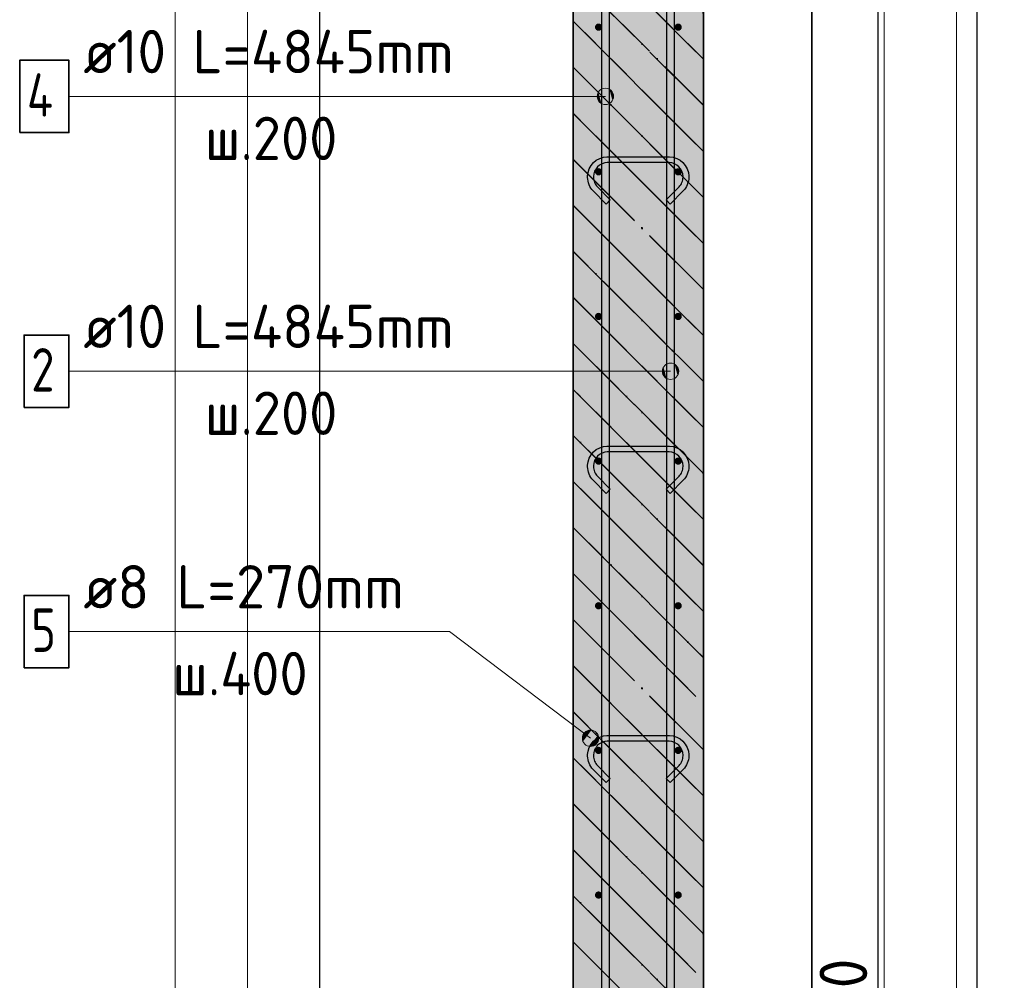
# Model space of a CAD drawing. Header units: millimetres. Extents: x 5077 to 50019, y 6526 to 90933.
# Tile 44 of 60: x 48111 to 49472, y 25211 to 26539. Entities that reach past the tile are written whole.
import ezdxf

# ---------------------------------------------------------------- set-up
doc = ezdxf.new("R2010")
doc.units = ezdxf.units.MM
doc.header["$PDMODE"] = 65
doc.linetypes.add('______11', pattern=[150, 120, -15, 0, -15])
doc.linetypes.add('______5', pattern=[330, 240, -30, 30, -30])
for name, color, linetype, lineweight in [('Standard', 7, 'Continuous', 25), ('Арм.стержн. вертикальными 1', 22, 'Continuous', 35), ('Арм.стержн.горизонт. 1', 180, 'Continuous', 35), ('Размерная линия_ общее', 7, 'Continuous', 13)]:
    doc.layers.add(name, color=color, linetype=linetype, lineweight=lineweight)
doc.layers.add('Арм.стержн.Стяжки', color=7, linetype='Continuous', lineweight=35, true_color=0x501e0f)
doc.styles.add('ISOCPEUR', font='ISOCPEUR')
doc.dimstyles.new('DIMSTYLE_9', dxfattribs={"dimtxt": 66, "dimasz": 75, "dimexe": 0, "dimexo": 0, "dimgap": 33, "dimtad": 2, "dimdec": 0, "dimrnd": 5, "dimzin": 12, "dimdsep": 46, "dimtxsty": 'ISOCPEUR', "dimblk1": 'ALL_ML_STRICH', "dimblk2": 'ALL_ML_STRICH', "dimsah": 1, "dimcen": 0, "dimclrd": 7, "dimclre": 256, "dimclrt": 7, "dimadec": 0, "dimazin": 0, "dimtfac": 1, "dimtdec": 0, "dimtix": 1, "dimtmove": 2, "dimatfit": 3, "dimfxl": 0, "dimtzin": 0, "dimlwd": 0, "dimlwe": -3, "dimarcsym": 0})

# ---------------------------------------------------------------- blocks, each defined once
blk = doc.blocks.new('ALL_ML_STRICH')
at = {"color": 0, "linetype": 'ByBlock', "lineweight": -2}
for p, q in [((0, -0.5), (0, 0.5)), ((-0.3, -0.3), (0.3, 0.3)), ((-1, 0), (0.5, 0))]:
    blk.add_line(p, q, dxfattribs=at)
blk = doc.blocks.new('*D319')
at = {"layer": 'DEFPOINTS', "color": 7, "linetype": 'Continuous', "lineweight": 13, "transparency": 33554687}
for p in [(49056, 27218.8), (49056, 22818.8), (49434.4, 22818.8)]:
    blk.add_point(p, dxfattribs=at)
at = {"layer": 'Размерная линия_ общее', "color": 253, "linetype": 'Continuous', "lineweight": -2, "true_color": 0xa0a0a0, "transparency": 33554687}
for p, q in [((49076, 27218.8), (49434.4, 27218.8)), ((49076, 22818.8), (49434.4, 22818.8))]:
    blk.add_line(p, q, dxfattribs=at)
at = {"layer": 'Размерная линия_ общее', "color": 7, "linetype": 'Continuous', "lineweight": -2, "transparency": 33554687}
blk.add_line((49434.4, 22818.8), (49434.4, 27218.8), dxfattribs=at)
at = {"layer": 'Размерная линия_ общее', "color": 7, "linetype": 'Continuous', "lineweight": 13, "transparency": 33554687, "xscale": 75, "yscale": 75, "zscale": 75}
for p, rotation in [((49434.4, 27218.8), 90), ((49434.4, 22818.8), 270)]:
    blk.add_blockref('ALL_ML_STRICH', p, dxfattribs=dict(at, rotation=rotation))
at = {"layer": 'Размерная линия_ общее', "color": 7, "linetype": 'Continuous', "lineweight": 13, "transparency": 33554687, "insert": (49386.4, 25015.5), "char_height": 66, "width": 264, "attachment_point": 5, "rotation": 90, "style": 'ISOCPEUR'}
blk.add_mtext('\\A1;{4400}', dxfattribs=at)
blk = doc.blocks.new('*D324')
at = {"layer": 'DEFPOINTS', "color": 7, "linetype": 'Continuous', "lineweight": 13, "transparency": 33554687}
for p in [(49021, 27128.8), (49021, 22928.8), (49297.5, 22928.8)]:
    blk.add_point(p, dxfattribs=at)
at = {"layer": 'Размерная линия_ общее', "color": 253, "linetype": 'Continuous', "lineweight": -2, "true_color": 0xa0a0a0, "transparency": 33554687}
for p, q in [((49041, 27128.8), (49297.5, 27128.8)), ((49041, 22928.8), (49297.5, 22928.8))]:
    blk.add_line(p, q, dxfattribs=at)
at = {"layer": 'Размерная линия_ общее', "color": 7, "linetype": 'Continuous', "lineweight": -2, "transparency": 33554687}
blk.add_line((49297.5, 22928.8), (49297.5, 27128.8), dxfattribs=at)
at = {"layer": 'Размерная линия_ общее', "color": 7, "linetype": 'Continuous', "lineweight": 13, "transparency": 33554687, "xscale": 75, "yscale": 75, "zscale": 75}
for p, rotation in [((49297.5, 27128.8), 90), ((49297.5, 22928.8), 270)]:
    blk.add_blockref('ALL_ML_STRICH', p, dxfattribs=dict(at, rotation=rotation))
at = {"layer": 'Размерная линия_ общее', "color": 7, "linetype": 'Continuous', "lineweight": 13, "transparency": 33554687, "insert": (49216.5, 24803.8), "char_height": 66, "width": 3.3, "attachment_point": 1, "rotation": 90, "line_spacing_factor": 0.60241, "style": 'ISOCPEUR'}
blk.add_mtext('\\W0.91;21х200=4200', dxfattribs=at)

msp = doc.modelspace()

# ---------------------------------------------------------------- hatches: boundary and pattern name
at = {"layer": 'Standard', "linetype": 'Continuous', "lineweight": 35, "transparency": 33554687}
h = msp.add_hatch(dxfattribs=at)
h.set_pattern_fill('__________541', scale=30, angle=45, style=0, pattern_type=2)
h.set_pattern_definition([(135, (0, 0), (-63.63961, -63.63961), [120, -15, 0, -15]), (135, (-31.82, -31.82), (-63.63961, -63.63961), [240, -30, 30, -30])])
h.paths.add_polyline_path([(49056, 27218.8), (48876, 27218.8), (48876, 22818.8), (49056, 22818.8)], flags=0)
at = {"layer": 'Standard', "linetype": 'Continuous', "lineweight": 35, "true_color": 0xc7c7c7, "transparency": 33554687}
msp.add_hatch(color=9, dxfattribs=at).paths.add_polyline_path([(49056, 27218.8), (48876, 27218.8), (48876, 22818.8), (49056, 22818.8)])
at = {"layer": 'Арм.стержн. вертикальными 1', "linetype": 'Continuous', "lineweight": 13, "transparency": 33554687}
for points in [[(48910.8, 26427.4), (48910.8, 26438.7), (48909.3, 26433)], [(48910.8, 26438.7), (48914.9, 26423.4), (48914.9, 26442.7)], [(48910.8, 26438.7), (48910.8, 26427.4), (48914.9, 26423.4)], [(48914.9, 26442.7), (48920.5, 26421.8), (48920.5, 26444.3)], [(48914.9, 26442.7), (48914.9, 26423.4), (48920.5, 26421.8)], [(48920.5, 26444.3), (48920.5, 26421.8), (48926.1, 26423.4)], [(48920.5, 26444.3), (48926.1, 26423.4), (48926.1, 26442.7)], [(48926.1, 26442.7), (48926.1, 26423.4), (48930.2, 26427.4)], [(48926.1, 26442.7), (48930.2, 26427.4), (48930.2, 26438.7)], [(48930.2, 26438.7), (48930.2, 26427.4), (48931.8, 26433)], [(49000.8, 26047.4), (49000.8, 26058.7), (48999.3, 26053)], [(49000.8, 26058.7), (49004.9, 26043.4), (49004.9, 26062.7)], [(49000.8, 26058.7), (49000.8, 26047.4), (49004.9, 26043.4)], [(49004.9, 26062.7), (49010.5, 26041.8), (49010.5, 26064.3)], [(49004.9, 26062.7), (49004.9, 26043.4), (49010.5, 26041.8)], [(49010.5, 26064.3), (49010.5, 26041.8), (49016.1, 26043.4)], [(49010.5, 26064.3), (49016.1, 26043.4), (49016.1, 26062.7)], [(49016.1, 26062.7), (49016.1, 26043.4), (49020.2, 26047.4)], [(49016.1, 26062.7), (49020.2, 26047.4), (49020.2, 26058.7)], [(49020.2, 26058.7), (49020.2, 26047.4), (49021.8, 26053)]]:
    msp.add_hatch(color=7, dxfattribs=at).paths.add_polyline_path(points)
at = {"layer": 'Арм.стержн.горизонт. 1', "linetype": 'Continuous', "lineweight": 50, "transparency": 33554687}
for points in [[(48916, 26528.8), (48915.7, 26530.7), (48914.6, 26532.3), (48913, 26533.4), (48911, 26533.8), (48909.1, 26533.4), (48907.5, 26532.3), (48906.4, 26530.7), (48906, 26528.8), (48906.4, 26526.8), (48907.5, 26525.2), (48909.1, 26524.1), (48911, 26523.8), (48913, 26524.1), (48914.6, 26525.2), (48915.7, 26526.8)], [(49026, 26528.8), (49025.7, 26530.7), (49024.6, 26532.3), (49023, 26533.4), (49021, 26533.8), (49019.1, 26533.4), (49017.5, 26532.3), (49016.4, 26530.7), (49016, 26528.8), (49016.4, 26526.8), (49017.5, 26525.2), (49019.1, 26524.1), (49021, 26523.8), (49023, 26524.1), (49024.6, 26525.2), (49025.7, 26526.8)], [(48916, 26328.8), (48915.7, 26330.7), (48914.6, 26332.3), (48913, 26333.4), (48911, 26333.8), (48909.1, 26333.4), (48907.5, 26332.3), (48906.4, 26330.7), (48906, 26328.8), (48906.4, 26326.8), (48907.5, 26325.2), (48909.1, 26324.1), (48911, 26323.8), (48913, 26324.1), (48914.6, 26325.2), (48915.7, 26326.8)], [(49026, 26328.8), (49025.7, 26330.7), (49024.6, 26332.3), (49023, 26333.4), (49021, 26333.8), (49019.1, 26333.4), (49017.5, 26332.3), (49016.4, 26330.7), (49016, 26328.8), (49016.4, 26326.8), (49017.5, 26325.2), (49019.1, 26324.1), (49021, 26323.8), (49023, 26324.1), (49024.6, 26325.2), (49025.7, 26326.8)], [(48916, 26128.8), (48915.7, 26130.7), (48914.6, 26132.3), (48913, 26133.4), (48911, 26133.8), (48909.1, 26133.4), (48907.5, 26132.3), (48906.4, 26130.7), (48906, 26128.8), (48906.4, 26126.8), (48907.5, 26125.2), (48909.1, 26124.1), (48911, 26123.8), (48913, 26124.1), (48914.6, 26125.2), (48915.7, 26126.8)], [(49026, 26128.8), (49025.7, 26130.7), (49024.6, 26132.3), (49023, 26133.4), (49021, 26133.8), (49019.1, 26133.4), (49017.5, 26132.3), (49016.4, 26130.7), (49016, 26128.8), (49016.4, 26126.8), (49017.5, 26125.2), (49019.1, 26124.1), (49021, 26123.8), (49023, 26124.1), (49024.6, 26125.2), (49025.7, 26126.8)], [(48916, 25928.8), (48915.7, 25930.7), (48914.6, 25932.3), (48913, 25933.4), (48911, 25933.8), (48909.1, 25933.4), (48907.5, 25932.3), (48906.4, 25930.7), (48906, 25928.8), (48906.4, 25926.8), (48907.5, 25925.2), (48909.1, 25924.1), (48911, 25923.8), (48913, 25924.1), (48914.6, 25925.2), (48915.7, 25926.8)], [(49026, 25928.8), (49025.7, 25930.7), (49024.6, 25932.3), (49023, 25933.4), (49021, 25933.8), (49019.1, 25933.4), (49017.5, 25932.3), (49016.4, 25930.7), (49016, 25928.8), (49016.4, 25926.8), (49017.5, 25925.2), (49019.1, 25924.1), (49021, 25923.8), (49023, 25924.1), (49024.6, 25925.2), (49025.7, 25926.8)], [(48916, 25728.8), (48915.7, 25730.7), (48914.6, 25732.3), (48913, 25733.4), (48911, 25733.8), (48909.1, 25733.4), (48907.5, 25732.3), (48906.4, 25730.7), (48906, 25728.8), (48906.4, 25726.8), (48907.5, 25725.2), (48909.1, 25724.1), (48911, 25723.8), (48913, 25724.1), (48914.6, 25725.2), (48915.7, 25726.8)], [(49026, 25728.8), (49025.7, 25730.7), (49024.6, 25732.3), (49023, 25733.4), (49021, 25733.8), (49019.1, 25733.4), (49017.5, 25732.3), (49016.4, 25730.7), (49016, 25728.8), (49016.4, 25726.8), (49017.5, 25725.2), (49019.1, 25724.1), (49021, 25723.8), (49023, 25724.1), (49024.6, 25725.2), (49025.7, 25726.8)], [(48916, 25528.8), (48915.7, 25530.7), (48914.6, 25532.3), (48913, 25533.4), (48911, 25533.8), (48909.1, 25533.4), (48907.5, 25532.3), (48906.4, 25530.7), (48906, 25528.8), (48906.4, 25526.8), (48907.5, 25525.2), (48909.1, 25524.1), (48911, 25523.8), (48913, 25524.1), (48914.6, 25525.2), (48915.7, 25526.8)], [(49026, 25528.8), (49025.7, 25530.7), (49024.6, 25532.3), (49023, 25533.4), (49021, 25533.8), (49019.1, 25533.4), (49017.5, 25532.3), (49016.4, 25530.7), (49016, 25528.8), (49016.4, 25526.8), (49017.5, 25525.2), (49019.1, 25524.1), (49021, 25523.8), (49023, 25524.1), (49024.6, 25525.2), (49025.7, 25526.8)], [(48916, 25328.8), (48915.7, 25330.7), (48914.6, 25332.3), (48913, 25333.4), (48911, 25333.8), (48909.1, 25333.4), (48907.5, 25332.3), (48906.4, 25330.7), (48906, 25328.8), (48906.4, 25326.8), (48907.5, 25325.2), (48909.1, 25324.1), (48911, 25323.8), (48913, 25324.1), (48914.6, 25325.2), (48915.7, 25326.8)], [(49026, 25328.8), (49025.7, 25330.7), (49024.6, 25332.3), (49023, 25333.4), (49021, 25333.8), (49019.1, 25333.4), (49017.5, 25332.3), (49016.4, 25330.7), (49016, 25328.8), (49016.4, 25326.8), (49017.5, 25325.2), (49019.1, 25324.1), (49021, 25323.8), (49023, 25324.1), (49024.6, 25325.2), (49025.7, 25326.8)]]:
    msp.add_hatch(color=4, dxfattribs=at).paths.add_polyline_path(points)
at = {"layer": 'Арм.стержн.Стяжки', "linetype": 'Continuous', "lineweight": 13, "transparency": 33554687}
for points in [[(48888.8, 25547), (48895.5, 25555.9), (48890.9, 25552.4)], [(48895.5, 25555.9), (48888.8, 25547), (48889.6, 25541.3)], [(48895.5, 25555.9), (48889.6, 25541.3), (48901.2, 25556.7)], [(48901.2, 25556.7), (48889.6, 25541.3), (48893.1, 25536.7)], [(48901.2, 25556.7), (48893.1, 25536.7), (48906.7, 25554.6)], [(48906.7, 25554.6), (48893.1, 25536.7), (48898.5, 25534.5)], [(48906.7, 25554.6), (48898.5, 25534.5), (48910.2, 25550)], [(48910.2, 25550), (48898.5, 25534.5), (48904.2, 25535.3)], [(48910.2, 25550), (48904.2, 25535.3), (48911, 25544.3)], [(48911, 25544.3), (48904.2, 25535.3), (48908.8, 25538.8)]]:
    msp.add_hatch(color=7, dxfattribs=at).paths.add_polyline_path(points)

# ---------------------------------------------------------------- linework, layer by layer
at = {"layer": 'Standard', "color": 52, "linetype": 'Continuous', "lineweight": 13, "transparency": 33554687}
for p, q in [((48525.8, 22818.8), (48525.8, 27524.1)), ((48525.8, 22818.8), (48525.8, 27524.1)), ((49205.8, 22818.8), (49205.8, 27524.1)), ((49205.8, 27524.1), (49205.8, 22818.8))]:
    msp.add_line(p, q, dxfattribs=at)
at = {"layer": 'Standard', "color": 52, "linetype": 'Continuous', "lineweight": -3, "transparency": 33554687}
for p, q in [((48525.8, 22818.8), (48525.8, 27524.1)), ((48525.8, 22818.8), (48525.8, 27524.1)), ((49205.8, 22818.8), (49205.8, 27524.1)), ((49205.8, 27524.1), (49205.8, 22818.8))]:
    msp.add_line(p, q, dxfattribs=at)
at = {"layer": 'Standard', "color": 7, "linetype": 'Continuous', "lineweight": 35, "transparency": 33554687}
for p, q in [((48876, 27218.8), (48876, 22818.8)), ((48876, 27218.8), (48876, 22818.8)), ((49056, 22818.8), (49056, 27218.8)), ((49056, 22818.8), (49056, 27218.8))]:
    msp.add_line(p, q, dxfattribs=at)
at = {"layer": 'Standard', "color": 253, "linetype": '______5', "lineweight": 35, "true_color": 0xababab, "transparency": 33554687}
for p, q in [((48876, 26664.2), (49056, 26484.2)), ((48876, 26536.9), (49056, 26356.9)), ((48876, 26409.6), (49056, 26229.6)), ((48876, 26282.3), (49056, 26102.3)), ((48876, 26155.1), (49056, 25975.1)), ((48876, 26027.8), (49056, 25847.8)), ((48876, 25900.5), (49056, 25720.5)), ((48876, 25773.2), (49056, 25593.2)), ((48876, 25645.9), (49056, 25465.9)), ((48876, 25518.7), (49056, 25338.7)), ((48876, 25391.4), (49056, 25211.4)), ((48876, 25264.1), (49056, 25084.1))]:
    msp.add_line(p, q, dxfattribs=at)
at = {"layer": 'Standard', "color": 253, "linetype": '______11', "lineweight": 35, "true_color": 0xababab, "transparency": 33554687}
for p, q in [((48876, 26600.5), (49056, 26420.5)), ((48876, 26473.3), (49056, 26293.3)), ((48876, 26346), (49056, 26166)), ((48876, 26218.7), (49056, 26038.7)), ((48876, 26091.4), (49056, 25911.4)), ((48876, 25964.1), (49056, 25784.1)), ((48876, 25836.9), (49056, 25656.9)), ((48876, 25709.6), (49056, 25529.6)), ((48876, 25582.3), (49056, 25402.3)), ((48876, 25455), (49056, 25275)), ((48876, 25327.7), (49056, 25147.7))]:
    msp.add_line(p, q, dxfattribs=at)
at = {"layer": 'Standard', "color": 7, "linetype": 'Continuous', "lineweight": 13, "transparency": 33554687}
for points in [[(48325.8, 22618.8), (49405.8, 22618.8), (49405.8, 27724.1), (48325.8, 27724.1), (48325.8, 22618.8)], [(48425.8, 22718.8), (49305.8, 22718.8), (49305.8, 27624.1), (48425.8, 27624.1), (48425.8, 22718.8)]]:
    msp.add_lwpolyline(points, dxfattribs=at)
at = {"layer": 'Арм.стержн. вертикальными 1', "color": 7, "linetype": 'Continuous', "lineweight": 13, "transparency": 33554687}
for p, q in [((48178.8, 26433), (48788.8, 26433)), ((48788.8, 26433), (48920.5, 26433)), ((48909.3, 26433), (48909.3, 26433)), ((48920.5, 26444.3), (48920.5, 26444.3)), ((48931.8, 26433), (48931.8, 26433)), ((48920.5, 26421.8), (48920.5, 26421.8)), ((48178.8, 26053), (48788.8, 26053)), ((48788.8, 26053), (49010.5, 26053)), ((48999.3, 26053), (48999.3, 26053)), ((49010.5, 26064.3), (49010.5, 26064.3)), ((49021.8, 26053), (49021.8, 26053)), ((49010.5, 26041.8), (49010.5, 26041.8))]:
    msp.add_line(p, q, dxfattribs=at)
at = {"layer": 'Арм.стержн. вертикальными 1', "color": 4, "linetype": 'Continuous', "lineweight": 25, "transparency": 33554687}
for points in [[(49005.5, 22818.8), (49005.5, 27339.7), (49004.9, 27344.2), (49003.4, 27348.8), (49001, 27353), (48998.2, 27356.4), (48994.8, 27359.3), (48990.6, 27361.6), (48986, 27363.1), (48981.5, 27363.8), (48705.5, 27363.8), (48705.5, 27373.8), (48982.2, 27373.8), (48988.3, 27372.9), (48994.6, 27370.8), (49000.5, 27367.5), (49005.3, 27363.5), (49009.3, 27358.7), (49012.6, 27352.9), (49014.7, 27346.5), (49015.5, 27340.4), (49015.5, 22818.8), (49005.5, 22818.8)], [(48915.5, 22818.8), (48915.5, 27259.7), (48914.9, 27264.2), (48913.4, 27268.8), (48911, 27273), (48908.2, 27276.4), (48904.8, 27279.3), (48900.6, 27281.6), (48896, 27283.1), (48891.5, 27283.8), (48535.5, 27283.8), (48535.5, 27293.8), (48892.2, 27293.8), (48898.3, 27292.9), (48904.6, 27290.8), (48910.5, 27287.5), (48915.3, 27283.5), (48919.3, 27278.7), (48922.6, 27272.9), (48924.7, 27266.5), (48925.5, 27260.4), (48925.5, 22818.8), (48915.5, 22818.8)]]:
    msp.add_lwpolyline(points, dxfattribs=at)
at = {"layer": 'Арм.стержн. вертикальными 1', "color": 7, "linetype": 'Continuous', "lineweight": 35, "transparency": 33554687}
for points in [[(48110.8, 26383), (48178.8, 26383), (48178.8, 26483), (48110.8, 26483), (48110.8, 26383)], [(48116.8, 26003), (48178.8, 26003), (48178.8, 26103), (48116.8, 26103), (48116.8, 26003)]]:
    msp.add_lwpolyline(points, dxfattribs=at)
at = {"layer": 'Арм.стержн. вертикальными 1', "color": 7, "linetype": 'Continuous', "lineweight": 13, "transparency": 33554687}
for centre in [(48920.5, 26433), (49010.5, 26053)]:
    msp.add_circle(centre, 11.3, dxfattribs=at)
at = {"layer": 'Арм.стержн.Стяжки', "color": 7, "linetype": 'Continuous', "lineweight": 13, "transparency": 33554687}
for p, q in [((48178.8, 25693), (48704.8, 25693)), ((48704.8, 25693), (48899.9, 25545.6)), ((48890.9, 25552.4), (48890.9, 25552.4)), ((48906.7, 25554.6), (48906.7, 25554.6)), ((48893.1, 25536.7), (48893.1, 25536.7)), ((48908.8, 25538.8), (48908.8, 25538.8))]:
    msp.add_line(p, q, dxfattribs=at)
at = {"layer": 'Арм.стержн.Стяжки', "color": 40, "linetype": 'Continuous', "lineweight": 25, "transparency": 33554687}
for points in [[(48921.7, 26284.2), (48903.6, 26302.3), (48901.9, 26304.2), (48900.4, 26306.3), (48899.1, 26308.6), (48898, 26310.9), (48897.1, 26313.3), (48896.5, 26315.9), (48896, 26318.4), (48895.9, 26321), (48895.9, 26323), (48896.6, 26327.8), (48898.2, 26332.9), (48900.8, 26337.6), (48904.1, 26341.4), (48907.9, 26344.7), (48912.6, 26347.3), (48917.7, 26348.9), (48922.5, 26349.6), (49009.2, 26349.6), (49014.1, 26348.9), (49019.2, 26347.3), (49023.8, 26344.7), (49027.7, 26341.4), (49030.9, 26337.6), (49033.5, 26332.9), (49035.2, 26327.8), (49035.9, 26323), (49035.9, 26321), (49035.7, 26318.4), (49035.3, 26315.9), (49034.6, 26313.3), (49033.7, 26310.9), (49032.7, 26308.6), (49031.3, 26306.3), (49029.8, 26304.2), (49028.1, 26302.3), (49010.1, 26284.2), (49004.4, 26289.9), (49022.3, 26307.8), (49023.5, 26309.2), (49024.6, 26310.7), (49025.6, 26312.3), (49026.3, 26314), (49027, 26315.7), (49027.4, 26317.5), (49027.7, 26319.4), (49027.9, 26321.2), (49027.9, 26322.4), (49027.4, 26326), (49026.2, 26329.7), (49024.3, 26333), (49022, 26335.8), (49019.3, 26338), (49015.9, 26339.9), (49012.3, 26341.1), (49008.6, 26341.6), (48923.1, 26341.6), (48919.5, 26341.1), (48915.8, 26339.9), (48912.5, 26338), (48909.7, 26335.8), (48907.5, 26333), (48905.6, 26329.7), (48904.4, 26326), (48903.9, 26322.4), (48903.9, 26321.2), (48904, 26319.4), (48904.3, 26317.5), (48904.8, 26315.7), (48905.4, 26314), (48906.2, 26312.3), (48907.1, 26310.7), (48908.2, 26309.2), (48909.5, 26307.8), (48927.3, 26289.9), (48921.7, 26284.2)], [(48921.7, 25884.2), (48903.6, 25902.3), (48901.9, 25904.2), (48900.4, 25906.3), (48899.1, 25908.6), (48898, 25910.9), (48897.1, 25913.3), (48896.5, 25915.9), (48896, 25918.4), (48895.9, 25921), (48895.9, 25923), (48896.6, 25927.8), (48898.2, 25932.9), (48900.8, 25937.6), (48904.1, 25941.4), (48907.9, 25944.7), (48912.6, 25947.3), (48917.7, 25948.9), (48922.5, 25949.6), (49009.2, 25949.6), (49014.1, 25948.9), (49019.2, 25947.3), (49023.8, 25944.7), (49027.7, 25941.4), (49030.9, 25937.6), (49033.5, 25932.9), (49035.2, 25927.8), (49035.9, 25923), (49035.9, 25921), (49035.7, 25918.4), (49035.3, 25915.9), (49034.6, 25913.3), (49033.7, 25910.9), (49032.7, 25908.6), (49031.3, 25906.3), (49029.8, 25904.2), (49028.1, 25902.3), (49010.1, 25884.2), (49004.4, 25889.9), (49022.3, 25907.8), (49023.5, 25909.2), (49024.6, 25910.7), (49025.6, 25912.3), (49026.3, 25914), (49027, 25915.7), (49027.4, 25917.5), (49027.7, 25919.4), (49027.9, 25921.2), (49027.9, 25922.4), (49027.4, 25926), (49026.2, 25929.7), (49024.3, 25933), (49022, 25935.8), (49019.3, 25938), (49015.9, 25939.9), (49012.3, 25941.1), (49008.6, 25941.6), (48923.1, 25941.6), (48919.5, 25941.1), (48915.8, 25939.9), (48912.5, 25938), (48909.7, 25935.8), (48907.5, 25933), (48905.6, 25929.7), (48904.4, 25926), (48903.9, 25922.4), (48903.9, 25921.2), (48904, 25919.4), (48904.3, 25917.5), (48904.8, 25915.7), (48905.4, 25914), (48906.2, 25912.3), (48907.1, 25910.7), (48908.2, 25909.2), (48909.5, 25907.8), (48927.3, 25889.9), (48921.7, 25884.2)], [(48921.7, 25484.2), (48903.6, 25502.3), (48901.9, 25504.2), (48900.4, 25506.3), (48899.1, 25508.6), (48898, 25510.9), (48897.1, 25513.3), (48896.5, 25515.9), (48896, 25518.4), (48895.9, 25521), (48895.9, 25523), (48896.6, 25527.8), (48898.2, 25532.9), (48900.8, 25537.6), (48904.1, 25541.4), (48907.9, 25544.7), (48912.6, 25547.3), (48917.7, 25548.9), (48922.5, 25549.6), (49009.2, 25549.6), (49014.1, 25548.9), (49019.2, 25547.3), (49023.8, 25544.7), (49027.7, 25541.4), (49030.9, 25537.6), (49033.5, 25532.9), (49035.2, 25527.8), (49035.9, 25523), (49035.9, 25521), (49035.7, 25518.4), (49035.3, 25515.9), (49034.6, 25513.3), (49033.7, 25510.9), (49032.7, 25508.6), (49031.3, 25506.3), (49029.8, 25504.2), (49028.1, 25502.3), (49010.1, 25484.2), (49004.4, 25489.9), (49022.3, 25507.8), (49023.5, 25509.2), (49024.6, 25510.7), (49025.6, 25512.3), (49026.3, 25514), (49027, 25515.7), (49027.4, 25517.5), (49027.7, 25519.4), (49027.9, 25521.2), (49027.9, 25522.4), (49027.4, 25526), (49026.2, 25529.7), (49024.3, 25533), (49022, 25535.8), (49019.3, 25538), (49015.9, 25539.9), (49012.3, 25541.1), (49008.6, 25541.6), (48923.1, 25541.6), (48919.5, 25541.1), (48915.8, 25539.9), (48912.5, 25538), (48909.7, 25535.8), (48907.5, 25533), (48905.6, 25529.7), (48904.4, 25526), (48903.9, 25522.4), (48903.9, 25521.2), (48904, 25519.4), (48904.3, 25517.5), (48904.8, 25515.7), (48905.4, 25514), (48906.2, 25512.3), (48907.1, 25510.7), (48908.2, 25509.2), (48909.5, 25507.8), (48927.3, 25489.9), (48921.7, 25484.2)]]:
    msp.add_lwpolyline(points, dxfattribs=at)
at = {"layer": 'Арм.стержн.Стяжки', "color": 7, "linetype": 'Continuous', "lineweight": 35, "transparency": 33554687}
msp.add_lwpolyline([(48116.8, 25643), (48178.8, 25643), (48178.8, 25743), (48116.8, 25743), (48116.8, 25643)], dxfattribs=at)
at = {"layer": 'Арм.стержн.Стяжки', "color": 7, "linetype": 'Continuous', "lineweight": 13, "transparency": 33554687}
msp.add_circle((48899.9, 25545.6), 11.3, dxfattribs=at)

# ---------------------------------------------------------------- texts
at = {"layer": 'Арм.стержн. вертикальными 1', "color": 7, "linetype": 'Continuous', "lineweight": 25, "transparency": 33554687, "char_height": 60, "attachment_point": 7, "style": 'ISOCPEUR'}
for s, insert, width in [('\\W0.96;ø10 L=4845mm ', (48198.8, 26465), 598.554), ('\\W0.80;4', (48120.8, 26405), 71.967), ('\\W0.95;ш.200 ', (48366.8, 26345), 262.399), ('\\W0.96;ø10 L=4845mm ', (48198.8, 26085), 598.554), ('\\W0.78;2', (48126.8, 26025), 65.281), ('\\W0.95;ш.200 ', (48366.8, 25965), 262.399)]:
    msp.add_mtext(s, dxfattribs=dict(at, insert=insert, width=width))
at = {"layer": 'Арм.стержн.Стяжки', "color": 7, "linetype": 'Continuous', "lineweight": 25, "transparency": 33554687, "char_height": 60, "attachment_point": 7, "style": 'ISOCPEUR'}
for s, insert, width in [('\\W0.98;ø8 L=270mm ', (48198.8, 25725), 515.053), ('\\W0.78;5', (48126.8, 25665), 65.281), ('\\W0.95;ш.400 ', (48321.8, 25605), 268.447)]:
    msp.add_mtext(s, dxfattribs=dict(at, insert=insert, width=width))

# ---------------------------------------------------------------- dimensions: what is measured, and where the dimension line sits
at = {"layer": 'Размерная линия_ общее', "color": 7, "linetype": 'Continuous', "lineweight": 13, "transparency": 33554687}
dim = msp.add_linear_dim(base=(49434.4, 27218.8), p1=(49076, 22818.8), p2=(49076, 27218.8), angle=90, dimstyle='DIMSTYLE_9', override={"dimpost": '<>', "dimclrd": 7, "dimclre": 253, "dimclrt": 7, "dimlwd": 0, "dimlwe": 65533}, dxfattribs=at)
dim.commit()
dim.dimension.update_dxf_attribs({"geometry": '*D319', "text_midpoint": (49386.4, 25015.5), "dimtype": 160})
dim = msp.add_linear_dim(base=(49297.5, 27128.8), p1=(49041, 22928.8), p2=(49041, 27128.8), angle=90, text='\\W0.91;21х200=4200', dimstyle='DIMSTYLE_9', override={"dimpost": '<>', "dimclrd": 7, "dimclre": 253, "dimclrt": 7, "dimlwd": 0, "dimlwe": 65533}, dxfattribs=at)
dim.commit()
dim.dimension.update_dxf_attribs({"geometry": '*D324', "text_midpoint": (49264.5, 25028.8), "dimtype": 160})

doc.saveas('drawing.dxf')
